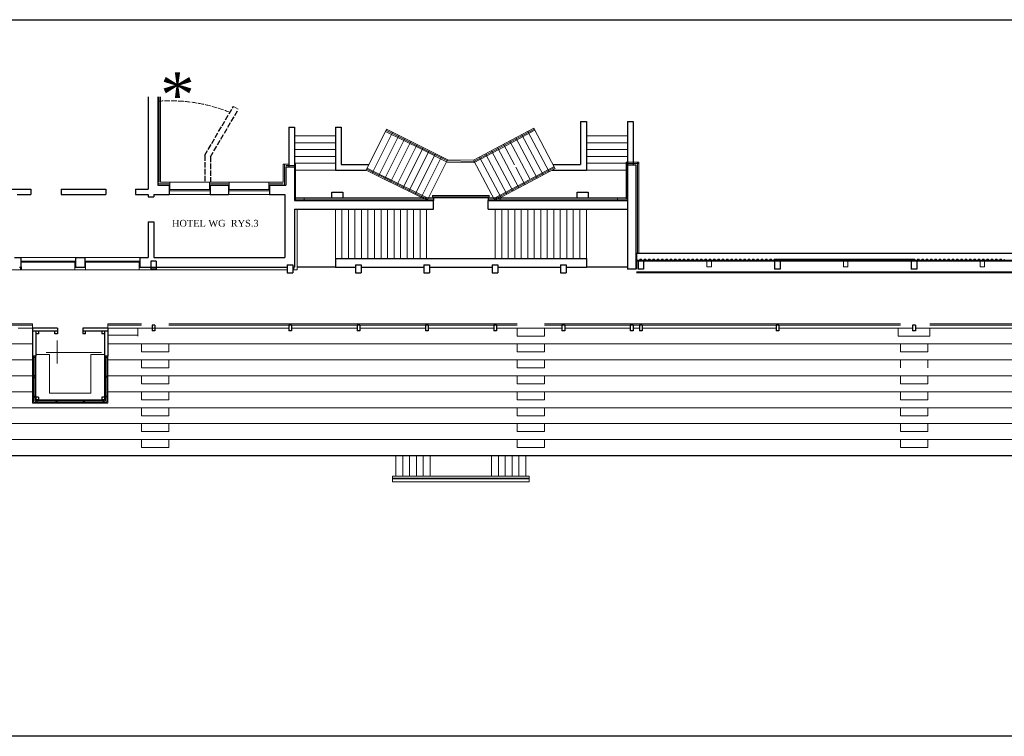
# Model space of a CAD drawing. Header units: millimetres. Extents: x -26513 to 76799, y 0 to 112149.
# Tile 76 of 98: x 55063 to 59388, y 98463 to 101610. Entities that reach past the tile are written whole.
import ezdxf

# ---------------------------------------------------------------- set-up
doc = ezdxf.new("R2010")
doc.units = ezdxf.units.MM
doc.header["$LTSCALE"] = 2
doc.linetypes.add('ACAD_ISO02W100', pattern=[15, 12, -3])
doc.layers.add('istn.śiany', color=2, linetype='Continuous')
for name, color, linetype, lineweight in [('ocieplenie', 5, 'BATTING', 5), ('rynna-41', 22, 'Continuous', 18), ('SCHODY', 54, 'Continuous', 15), ('stolarka', 6, 'Continuous', 9), ('wc', 4, 'Continuous', 9), ('widok', 3, 'Continuous', 13), ('ZMIANY', 90, 'Continuous', 25)]:
    doc.layers.add(name, color=color, linetype=linetype, lineweight=lineweight)
doc.linetypes.add('BATTING', pattern='A,0.0001,-0.1,[134,ltypeshp.shx,S=0.1,R=0,X=-0.1,Y=0],-0.2,[134,ltypeshp.shx,S=0.1,R=180,X=0.1,Y=0],-0.1', length=0.4001)
doc.linetypes.add('ZIGZAG', pattern='A,0.0001,-0.2,[131,ltypeshp.shx,S=0.2,R=0,X=-0.2,Y=0],-0.4,[131,ltypeshp.shx,S=0.2,R=180,X=0.2,Y=0],-0.2', length=0.8001)

msp = doc.modelspace()

# ---------------------------------------------------------------- linework, layer by layer
at = {"layer": 'Defpoints'}
msp.add_lwpolyline([(52291.5, 101610.4), (68034.3, 101610.4), (68034.3, 98462.9), (52291.5, 98462.9)], close=True, dxfattribs=at)
at = {"layer": 'istn.śiany'}
for p, q in [((55628, 101270.9), (55628, 100871.3)), ((55670, 101270.9), (55670, 100884.1)), ((57527, 101163.9), (57527, 100974.8)), ((57527, 101163.9), (57552, 101163.9)), ((57552, 101163.9), (57552, 100949.9)), ((57732, 101163.1), (57732, 100720.1)), ((57732, 101163.1), (57757, 101163.1)), ((57757, 101163.1), (57757, 100973.1)), ((56245, 101138.1), (56245, 100964.1)), ((56245, 101137.7), (56270, 101137.7)), ((56270, 101137.7), (56270, 100816.1)), ((56450, 101137.7), (56474.9, 101137.7)), ((56450, 101137.7), (56450, 100949.9)), ((56474.9, 101137.7), (56474.9, 100974.8)), ((56474.9, 100974.8), (56597.4, 100974.8)), ((57405.5, 100974.8), (57527, 100974.8)), ((57732, 100973.1), (57732, 100514.1)), ((57732, 100973.1), (57770, 100973.1)), ((57770, 100973.1), (57770, 100871.1)), ((56232, 100964.1), (56232, 100884.1)), ((56232, 100964.1), (56270, 100964.1)), ((56450, 100949.9), (56585, 100949.9)), ((57402, 100949.9), (57552, 100949.9)), ((55670, 100884.1), (55720, 100884.1)), ((55720, 100884.1), (55720, 100842.1)), ((55900, 100884.1), (55900, 100842.1)), ((55900, 100884.1), (55980, 100884.1)), ((55980, 100884.1), (55980, 100842.1)), ((56160, 100884.1), (56160, 100842.1)), ((56160, 100884.1), (56232, 100884.1)), ((56270, 100884.1), (56270, 100816.1)), ((55003, 100866), (55113, 100866)), ((55052.5, 100842.1), (55113, 100842.1)), ((55113, 100866), (55113, 100842.1)), ((55245, 100866), (55245, 100842.1)), ((55245, 100866), (55394, 100866)), ((55245, 100842.1), (55441, 100842.1)), ((55394, 100866), (55441, 100866)), ((55441, 100866), (55441, 100842.1)), ((55572, 100866), (55628, 100866)), ((55572, 100866), (55572, 100842.1)), ((55572, 100842.1), (55628, 100842.1)), ((55628, 100871.3), (55628, 100866)), ((55628, 100842.1), (55628, 100832.1)), ((55652, 100842.1), (55720, 100842.1)), ((55652, 100842.1), (55652, 100832.1)), ((55720, 100879.3), (55720, 100842.1)), ((55900, 100842.1), (55980, 100842.1)), ((56160, 100879.3), (56160, 100842.1)), ((56160, 100842.1), (56228, 100842.1)), ((56228, 100842.1), (56228, 100565.3)), ((56434, 100853.1), (56483, 100853.1)), ((56434, 100828.1), (56434, 100853.1)), ((56483, 100853.1), (56483, 100828.1)), ((57511, 100853.1), (57560, 100853.1)), ((57511, 100828.1), (57511, 100853.1)), ((57560, 100853.1), (57560, 100828.1)), ((57770, 100871.1), (57770, 100514.1)), ((55628, 100832.1), (55652, 100832.1)), ((56270, 100816.1), (56570, 100816.1)), ((56570, 100816.1), (56869.8, 100816.1)), ((56869.8, 100816.1), (56881, 100816.1)), ((56881, 100828.1), (56881, 100816.1)), ((56881, 100778.1), (56881, 100816.1)), ((57121, 100828.1), (57121, 100816.1)), ((57121, 100816.1), (57132, 100816.1)), ((57121, 100778.1), (57121, 100816.1)), ((57132, 100816.1), (57170, 100816.1)), ((57170, 100816.1), (57732, 100816.1)), ((56270, 100778.1), (56570, 100778.1)), ((56270, 100778.1), (56270, 100523.3)), ((56270, 100778.1), (56270, 100719.1)), ((56570, 100778.1), (56881, 100778.1)), ((57121, 100778.1), (57132, 100778.1)), ((57132, 100778.1), (57170, 100778.1)), ((57170, 100778.1), (57732, 100778.1)), ((55628, 100722.1), (55628, 100565.3)), ((55628, 100722.1), (55652, 100722.1)), ((55652, 100722.1), (55652, 100565.3)), ((56270, 100629.2), (56270, 100528.9)), ((62010, 100584.1), (57772, 100584.1)), ((57772, 100584.1), (57772, 100514.1)), ((55040, 100565.3), (55069, 100565.3)), ((55069, 100565.3), (55069, 100523.3)), ((55309, 100565.3), (55309, 100523.3)), ((55309, 100565.3), (55349, 100565.3)), ((55349, 100565.3), (55349, 100523.3)), ((55591, 100565.3), (55628, 100565.3)), ((55591, 100565.3), (55591, 100523.3)), ((55663, 100549.1), (55639, 100549.1)), ((55639, 100549.1), (55639, 100514.1)), ((55652, 100565.3), (56228, 100565.3)), ((55663, 100549.1), (55663, 100514.1)), ((56450, 100562.1), (57552, 100562.1)), ((56450, 100562.1), (56450, 100524.1)), ((57552, 100562.1), (57552, 100524.1)), ((58681, 100549.1), (57772, 100549.1)), ((57779, 100549.1), (57779, 100514.1)), ((57803, 100549.1), (57779, 100549.1)), ((57803, 100549.1), (57803, 100514.1)), ((58101, 100549.1), (58081, 100549.1)), ((58403, 100549.1), (58379, 100549.1)), ((58379, 100549.1), (58379, 100514.1)), ((58403, 100549.1), (58403, 100514.1)), ((58701, 100549.1), (58681, 100549.1)), ((62003, 100549.1), (58701, 100549.1)), ((58979, 100549.1), (58979, 100514.1)), ((59003, 100549.1), (58979, 100549.1)), ((59003, 100549.1), (59003, 100514.1)), ((59301, 100549.1), (59281, 100549.1)), ((55063, 100523.3), (55069, 100523.3)), ((55309, 100523.3), (55349, 100523.3)), ((55591, 100523.3), (55628, 100523.3)), ((55628, 100523.3), (56238.5, 100523.3)), ((55663, 100514.1), (55639, 100514.1)), ((56238.5, 100534.1), (56238.5, 100499.1)), ((56238.5, 100534.1), (56263.5, 100534.1)), ((56238.5, 100499.1), (56263.5, 100499.1)), ((56263.5, 100534.1), (56263.5, 100499.1)), ((56263.5, 100523.3), (56270, 100523.3)), ((56450, 100524.1), (56538.5, 100524.1)), ((56538.5, 100534.1), (56563.5, 100534.1)), ((56538.5, 100534.1), (56538.5, 100499.1)), ((56538.5, 100499.1), (56563.5, 100499.1)), ((56563.5, 100534.1), (56563.5, 100499.1)), ((56563.5, 100524.1), (56838.5, 100524.1)), ((56838.5, 100534.1), (56863.5, 100534.1)), ((56838.5, 100534.1), (56838.5, 100499.1)), ((56838.5, 100499.1), (56863.5, 100499.1)), ((56863.5, 100534.1), (56863.5, 100499.1)), ((56863.5, 100524.1), (57138.5, 100524.1)), ((57138.5, 100534.1), (57138.5, 100499.1)), ((57138.5, 100534.1), (57163.5, 100534.1)), ((57138.5, 100499.1), (57163.5, 100499.1)), ((57163.5, 100534.1), (57163.5, 100499.1)), ((57163.5, 100524.1), (57438.5, 100524.1)), ((57438.5, 100534.1), (57463.5, 100534.1)), ((57438.5, 100534.1), (57438.5, 100499.1)), ((57438.5, 100499.1), (57463.5, 100499.1)), ((57463.5, 100534.1), (57463.5, 100499.1)), ((57463.5, 100524.1), (57552, 100524.1)), ((57770, 100514.1), (57732, 100514.1)), ((57803, 100514.1), (57779, 100514.1)), ((58403, 100514.1), (58379, 100514.1)), ((59003, 100514.1), (58979, 100514.1)), ((55120, 100256.1), (55120, 100132.1)), ((55230, 100256.1), (55120, 100256.1)), ((55230, 100242.1), (55120, 100242.1)), ((55134, 100242.1), (55134, 100132.1)), ((55146, 100242.1), (55146, 100230.1)), ((55218, 100230.1), (55218, 100242.1)), ((55230, 100256.1), (55230, 100242.1)), ((55230, 100242.1), (55230, 100230.1)), ((55450, 100256.1), (55340, 100256.1)), ((55340, 100256.1), (55340, 100242.1)), ((55450, 100242.1), (55340, 100242.1)), ((55340, 100242.1), (55340, 100230.1)), ((55352, 100230.1), (55352, 100242.1)), ((55424, 100242.1), (55424, 100230.1)), ((55436, 100242.1), (55436, 100230.1)), ((55450, 100256.1), (55450, 100132.1)), ((55645, 100268.1), (55645, 100244.1)), ((55657, 100268.1), (55645, 100268.1)), ((55657, 100244.1), (55645, 100244.1)), ((55657, 100268.1), (55657, 100244.1)), ((56257, 100268.1), (56245, 100268.1)), ((56245, 100268.1), (56245, 100244.1)), ((56257, 100244.1), (56245, 100244.1)), ((56257, 100268.1), (56257, 100244.1)), ((56557, 100268.1), (56545, 100268.1)), ((56545, 100268.1), (56545, 100244.1)), ((56557, 100244.1), (56545, 100244.1)), ((56557, 100268.1), (56557, 100244.1)), ((56857, 100268.1), (56845, 100268.1)), ((56845, 100268.1), (56845, 100244.1)), ((56857, 100244.1), (56845, 100244.1)), ((56857, 100268.1), (56857, 100244.1)), ((57157, 100268.1), (57145, 100268.1)), ((57145, 100268.1), (57145, 100244.1)), ((57157, 100244.1), (57145, 100244.1)), ((57157, 100268.1), (57157, 100244.1)), ((57457, 100268.1), (57445, 100268.1)), ((57445, 100268.1), (57445, 100244.1)), ((57457, 100244.1), (57445, 100244.1)), ((57457, 100268.1), (57457, 100244.1)), ((57757, 100268.1), (57745, 100268.1)), ((57745, 100268.1), (57745, 100244.1)), ((57757, 100244.1), (57745, 100244.1)), ((57757, 100268.1), (57757, 100244.1)), ((57785, 100268.1), (57785, 100244.1)), ((57797, 100268.1), (57785, 100268.1)), ((57797, 100244.1), (57785, 100244.1)), ((57797, 100268.1), (57797, 100244.1)), ((58397, 100268.1), (58385, 100268.1)), ((58385, 100268.1), (58385, 100244.1)), ((58397, 100244.1), (58385, 100244.1)), ((58397, 100268.1), (58397, 100244.1)), ((58985, 100268.1), (58985, 100244.1)), ((58997, 100268.1), (58985, 100268.1)), ((58997, 100244.1), (58985, 100244.1)), ((58997, 100268.1), (58997, 100244.1)), ((55146, 100230.1), (55134, 100230.1)), ((55230, 100230.1), (55218, 100230.1)), ((55352, 100230.1), (55340, 100230.1)), ((55436, 100230.1), (55424, 100230.1)), ((55436, 100230.1), (55436, 100132.1)), ((55134, 100132.1), (55120, 100132.1)), ((55450, 100132.1), (55436, 100132.1)), ((55146, 99952.1), (55134, 99952.1)), ((55134, 99952.1), (55134, 99940.1)), ((55146, 99940.1), (55134, 99940.1)), ((55146, 99952.1), (55146, 99940.1)), ((55424, 99952.1), (55424, 99940.1)), ((55436, 99952.1), (55424, 99952.1)), ((55436, 99940.1), (55424, 99940.1)), ((55436, 99952.1), (55436, 99940.1))]:
    msp.add_line(p, q, dxfattribs=at)
at = {"layer": 'istn.śiany', "linetype": 'ACAD_ISO02W100'}
for p, q in [((55876.5, 101015.1), (56002, 101229.1)), ((55901.5, 101008.3), (56023.6, 101216.4)), ((55876.5, 101015.1), (55876.5, 100896.1)), ((55901.5, 101008.3), (55901.5, 100896.1))]:
    msp.add_line(p, q, dxfattribs=at)
at = {"layer": 'istn.śiany', "linetype": 'ZIGZAG', "lineweight": 30, "ltscale": 5}
for p, q in [((56450, 100524.1), (56282, 100524.1)), ((57732, 100524.1), (57552, 100524.1))]:
    msp.add_line(p, q, dxfattribs=at)
at = {"layer": 'ocieplenie'}
for p, q in [((55676, 101270.9), (55676, 100896.1)), ((56226, 100976.1), (56226, 100884.1)), ((56232, 100970.1), (56270, 100970.1)), ((56272.5, 100976.1), (56272.5, 100816.1)), ((57727, 100979.1), (57782, 100979.1)), ((57729.5, 100979.1), (57729.5, 100822.1)), ((57776, 100985.1), (57776, 100584.1)), ((55670, 100890.1), (55723, 100890.1)), ((55897, 100890.1), (55983, 100890.1)), ((56157, 100890.1), (56220, 100890.1)), ((56275, 100822.1), (56313, 100822.1)), ((56313, 100822.1), (56573, 100822.1)), ((56573, 100822.1), (56881, 100822.1)), ((57121, 100822.1), (57173, 100822.1)), ((57173, 100822.1), (57473, 100822.1)), ((57473, 100822.1), (57732, 100822.1)), ((55067.1, 100524.7), (55067.1, 100511.3)), ((56267.6, 100523.3), (56267.6, 100511.3))]:
    msp.add_line(p, q, dxfattribs=at)
at = {"layer": 'ocieplenie', "linetype": 'Continuous'}
for p, q in [((55682, 101270.9), (55682, 100896.1)), ((56220, 100976.1), (56220, 100896.1)), ((56220, 100976.1), (56245, 100976.1)), ((56270, 100976.1), (56275, 100976.1)), ((56275, 100976.1), (56275, 100816.1)), ((57727, 100985.1), (57782, 100985.1)), ((57727, 100985.1), (57727, 100822.1)), ((57782, 100985.1), (57782, 100584.1)), ((55682, 100896.1), (55723, 100896.1)), ((55723, 100896.1), (55723, 100864.1)), ((55897, 100896.1), (55983, 100896.1)), ((55897, 100896.1), (55897, 100864.1)), ((55983, 100896.1), (55983, 100864.1)), ((56157, 100896.1), (56220, 100896.1)), ((56157, 100896.1), (56157, 100864.1)), ((56275, 100828.1), (57044, 100828.1)), ((56313, 100828.1), (56313, 100816.1)), ((57044, 100828.1), (57727, 100828.1)), ((57173, 100828.1), (57173, 100816.1)), ((57173, 100828.1), (57173, 100816.1)), ((57689, 100828.1), (57689, 100816.1)), ((56282, 100778.1), (56282, 100511.3)), ((55306, 100545), (55306, 100511.3)), ((55352, 100545), (55352, 100511.3)), ((55588, 100545), (55588, 100511.3)), ((55008, 100511.3), (55072, 100511.3)), ((55072, 100525), (55072, 100511.3)), ((55306, 100511.3), (55352, 100511.3)), ((55588, 100511.3), (55675, 100511.3)), ((55675, 100511.3), (56238.5, 100511.3)), ((56263.5, 100511.3), (56282, 100511.3)), ((55120, 100131.1), (55120, 99926.1)), ((55134, 100131.6), (55134, 99952.1)), ((55436, 100131.7), (55436, 99952.5)), ((55450, 100131.9), (55450, 99926.1)), ((55423.7, 99940.1), (55146, 99940.1)), ((55450, 99926.1), (55120, 99926.1)), ((57770, 99696.1), (53803, 99696.1)), ((66262, 99696.1), (57770, 99696.1))]:
    msp.add_line(p, q, dxfattribs=at)
at = {"layer": 'rynna-41'}
for p, q in [((58081, 100549.1), (58081, 100525.1)), ((58101, 100549.1), (58101, 100525.1)), ((58681, 100549.1), (58681, 100525.1)), ((58701, 100549.1), (58681, 100549.1)), ((58701, 100549.1), (58701, 100525.1)), ((59281, 100549.1), (59281, 100525.1)), ((59301, 100549.1), (59301, 100525.1)), ((58101, 100525.1), (58081, 100525.1)), ((58701, 100525.1), (58681, 100525.1)), ((59301, 100525.1), (59281, 100525.1))]:
    msp.add_line(p, q, dxfattribs=at)
at = {"layer": 'SCHODY', "linetype": 'ACAD_ISO02W100'}
msp.add_line((56002, 101229.1), (56023.6, 101216.4), dxfattribs=at)
at = {"layer": 'SCHODY'}
for p, q in [((56270, 101099.9), (56450, 101099.9)), ((56585, 100949.9), (56674.1, 101128.9)), ((56611.9, 100936.5), (56701, 101115.6)), ((56638.8, 100923.1), (56727.8, 101102.2)), ((56830.8, 101039.8), (56669.7, 101120)), ((56833.1, 101044.3), (56671.9, 101124.5)), ((56835.3, 101048.8), (56674.1, 101128.9)), ((57056.3, 100992.8), (57321.2, 101133.4)), ((57161.8, 101043.1), (57323.6, 101129)), ((57165.6, 101039.5), (57325.9, 101124.6)), ((57362, 100928.6), (57268.3, 101105.3)), ((57388.5, 100942.7), (57294.8, 101119.3)), ((57415.7, 100955.5), (57321.2, 101133.4)), ((57552, 101099.9), (57732, 101099.9)), ((56270, 101069.9), (56450, 101069.9)), ((56665.6, 100909.8), (56754.7, 101088.9)), ((56692.5, 100896.4), (56781.6, 101075.5)), ((56719.3, 100883.1), (56808.4, 101062.1)), ((57236.8, 100972.5), (57188.8, 101063.1)), ((57304.7, 100908.7), (57215.3, 101077.2)), ((57335.5, 100914.6), (57241.8, 101091.2)), ((57552, 101069.9), (57732, 101069.9)), ((56270, 101039.9), (56450, 101039.9)), ((56746.2, 100869.7), (56835.3, 101048.8)), ((56773.1, 100856.3), (56862.1, 101035.4)), ((56799.9, 100843), (56889, 101022)), ((56940.6, 100985.2), (56830.8, 101039.8)), ((56941.8, 100990.2), (56833.1, 101044.3)), ((56943, 100995.2), (56835.3, 101048.8)), ((57057.5, 100987.7), (57164.6, 101044.6)), ((57058.7, 100982.7), (57167, 101040.2)), ((57203, 100844.2), (57109.3, 101020.9)), ((57229.5, 100858.3), (57135.8, 101035)), ((57256, 100872.4), (57162.3, 101049)), ((57552, 101039.9), (57732, 101039.9)), ((56270, 101009.9), (56450, 101009.9)), ((56270, 100979.9), (56450, 100979.9)), ((56826.8, 100829.6), (56915.9, 101008.7)), ((56853.6, 100816.3), (56942.7, 100995.3)), ((57058.7, 100982.7), (56940.6, 100985.2)), ((57057.5, 100987.7), (56941.8, 100990.2)), ((57056.3, 100992.8), (56943, 100995.2)), ((57150, 100816.1), (57056.3, 100992.8)), ((57176.5, 100830.2), (57082.8, 101006.8)), ((57552, 101009.9), (57732, 101009.9)), ((57552, 100979.9), (57732, 100979.9)), ((56270, 100949.9), (56450, 100949.9)), ((56690.5, 100897.4), (56585, 100949.9)), ((56691.5, 100902.5), (56587.3, 100954.3)), ((56695.4, 100906.1), (56589.5, 100958.8)), ((57282.5, 100886.4), (57241.8, 100963.1)), ((57304.1, 100909.2), (57410.3, 100965.6)), ((57308, 100905.6), (57412.7, 100961.2)), ((57308.6, 100900.2), (57415, 100956.8)), ((57552, 100949.9), (57732, 100949.9)), ((56853.9, 100816.1), (56665.6, 100909.8)), ((56856.2, 100820.6), (56667.9, 100914.3)), ((56858.4, 100825.1), (56670.1, 100918.7)), ((57145.4, 100824.9), (57300.9, 100907.5)), ((57147.7, 100820.5), (57304.8, 100903.9)), ((57150, 100816.1), (57307.9, 100899.9)), ((56450, 100778.1), (56450, 100562.1)), ((56478.6, 100778.1), (56478.6, 100562.1)), ((56507.2, 100778.1), (56507.2, 100562.1)), ((56535.8, 100778.1), (56535.8, 100562.1)), ((56564.4, 100778.1), (56564.4, 100562.1)), ((56593, 100778.1), (56593, 100562.1)), ((56621.6, 100778.1), (56621.6, 100562.1)), ((56650.2, 100778.1), (56650.2, 100562.1)), ((56678.8, 100778.1), (56678.8, 100562.1)), ((56707.4, 100778.1), (56707.4, 100562.1)), ((56736, 100778.1), (56736, 100562.1)), ((56764.6, 100778.1), (56764.6, 100562.1)), ((56793.2, 100778.1), (56793.2, 100562.1)), ((56821.8, 100778.1), (56821.8, 100562.1)), ((56850.4, 100778.1), (56850.4, 100562.1)), ((57151.6, 100778.1), (57151.6, 100562.1)), ((57180.2, 100778.1), (57180.2, 100562.1)), ((57208.8, 100778.1), (57208.8, 100562.1)), ((57237.4, 100778.1), (57237.4, 100562.1)), ((57266, 100778.1), (57266, 100562.1)), ((57294.6, 100778.1), (57294.6, 100562.1)), ((57323.2, 100778.1), (57323.2, 100562.1)), ((57351.8, 100778.1), (57351.8, 100562.1)), ((57380.4, 100778.1), (57380.4, 100562.1)), ((57409, 100778.1), (57409, 100562.1)), ((57437.6, 100778.1), (57437.6, 100562.1)), ((57466.2, 100778.1), (57466.2, 100562.1)), ((57494.8, 100778.1), (57494.8, 100562.1)), ((57523.4, 100778.1), (57523.4, 100562.1)), ((57552, 100778.1), (57552, 100562.1)), ((55120, 100257.4), (55120, 100222.4)), ((55120, 100256.1), (55120, 100221.1)), ((55582, 100256.1), (55582, 100221.1)), ((57248.6, 100256.1), (57248.6, 100221.1)), ((57248.6, 100256.1), (57248.6, 100221.1)), ((57368.6, 100256.1), (57368.6, 100221.1)), ((57368.6, 100256.1), (57368.6, 100221.1)), ((58922, 100256.1), (58922, 100221.1)), ((59060, 100256.1), (59060, 100221.1)), ((57368.6, 100221.1), (57248.6, 100221.1)), ((57368.6, 100221.1), (57248.6, 100221.1)), ((59060, 100221.1), (58922, 100221.1)), ((55597.8, 100186.1), (55597.8, 100151.1)), ((55717.8, 100151.1), (55597.8, 100151.1)), ((55717.8, 100186.1), (55717.8, 100151.1)), ((57248.6, 100186.1), (57248.6, 100151.1)), ((57368.6, 100151.1), (57248.6, 100151.1)), ((57368.6, 100186.1), (57368.6, 100151.1)), ((58931, 100186.1), (58931, 100151.1)), ((59051, 100151.1), (58931, 100151.1)), ((59051, 100186.1), (59051, 100151.1)), ((55597.8, 100116.1), (55597.8, 100081.1)), ((55717.8, 100116.1), (55717.8, 100081.1)), ((57248.6, 100116.1), (57248.6, 100081.1)), ((57368.6, 100116.1), (57368.6, 100081.1)), ((58931, 100116.1), (58931, 100081.1)), ((59051, 100116.1), (59051, 100081.1)), ((55717.8, 100081.1), (55597.8, 100081.1)), ((57368.6, 100081.1), (57248.6, 100081.1)), ((55597.8, 100046.1), (55597.8, 100011.1)), ((55717.8, 100046.1), (55717.8, 100011.1)), ((57248.6, 100046.1), (57248.6, 100011.1)), ((57368.6, 100046.1), (57368.6, 100011.1)), ((58931, 100046.1), (58931, 100011.1)), ((59051, 100046.1), (59051, 100011.1)), ((55120, 99976.1), (55120, 99944.1)), ((55717.8, 100011.1), (55597.8, 100011.1)), ((55597.8, 99976.1), (55597.8, 99941.1)), ((55717.8, 99976.1), (55717.8, 99941.1)), ((57368.6, 100011.1), (57248.6, 100011.1)), ((57248.6, 99976.1), (57248.6, 99941.1)), ((57368.6, 99976.1), (57368.6, 99941.1)), ((59051, 100011.1), (58931, 100011.1)), ((58931, 99976.1), (58931, 99941.1)), ((59051, 99976.1), (59051, 99941.1)), ((55717.8, 99941.1), (55597.8, 99941.1)), ((57368.6, 99941.1), (57248.6, 99941.1)), ((59051, 99941.1), (58931, 99941.1)), ((55597.8, 99906.1), (55597.8, 99871.1)), ((55717.8, 99906.1), (55717.8, 99871.1)), ((57248.6, 99906.1), (57248.6, 99871.1)), ((57368.6, 99906.1), (57368.6, 99871.1)), ((58931, 99906.1), (58931, 99871.1)), ((59051, 99906.1), (59051, 99871.1)), ((55717.8, 99871.1), (55597.8, 99871.1)), ((57368.6, 99871.1), (57248.6, 99871.1)), ((59051, 99871.1), (58931, 99871.1)), ((55597.8, 99836.1), (55597.8, 99801.1)), ((55717.8, 99801.1), (55597.8, 99801.1)), ((55717.8, 99836.1), (55717.8, 99801.1)), ((57248.6, 99836.1), (57248.6, 99801.1)), ((57368.6, 99801.1), (57248.6, 99801.1)), ((57368.6, 99836.1), (57368.6, 99801.1)), ((58931, 99836.1), (58931, 99801.1)), ((59051, 99801.1), (58931, 99801.1)), ((59051, 99836.1), (59051, 99801.1)), ((55597.8, 99766.1), (55597.8, 99731.1)), ((55717.8, 99766.1), (55717.8, 99731.1)), ((57248.6, 99766.1), (57248.6, 99731.1)), ((57368.6, 99766.1), (57368.6, 99731.1)), ((58931, 99766.1), (58931, 99731.1)), ((59051, 99766.1), (59051, 99731.1)), ((55717.8, 99731.1), (55597.8, 99731.1)), ((57368.6, 99731.1), (57248.6, 99731.1)), ((59051, 99731.1), (58931, 99731.1)), ((56716, 99694.1), (56716, 99606.1)), ((56746, 99694.1), (56746, 99606.1)), ((56776, 99694.1), (56776, 99606.1)), ((56806, 99694.1), (56806, 99606.1)), ((56836, 99694.1), (56836, 99606.1)), ((56866, 99694.1), (56866, 99606.1)), ((57136, 99694.1), (57136, 99606.1)), ((57166, 99694.1), (57166, 99606.1)), ((57196, 99694.1), (57196, 99606.1)), ((57226, 99694.1), (57226, 99606.1)), ((57256, 99694.1), (57256, 99606.1)), ((57286, 99696.1), (57286, 99606.1))]:
    msp.add_line(p, q, dxfattribs=at)
at = {"layer": 'SCHODY', "linetype": 'ACAD_ISO02W100'}
msp.add_arc((55723.7, 100544.2), 710, 68.2703, 94.3721, dxfattribs=at)
at = {"layer": 'stolarka', "linetype": 'Continuous'}
for p, q in [((55897, 100896.1), (55723, 100896.1)), ((55983, 100896.1), (56157, 100896.1)), ((55900, 100864.1), (55720, 100864.1)), ((55900, 100858.1), (55720, 100858.1)), ((55720, 100842.1), (55900, 100842.1)), ((56160, 100864.1), (55980, 100864.1)), ((56160, 100858.1), (55980, 100858.1)), ((55980, 100842.1), (56160, 100842.1)), ((55069, 100565.3), (55309, 100565.3)), ((55069, 100550), (55309, 100550)), ((55069, 100545), (55309, 100545)), ((55349, 100565.3), (55591, 100565.3)), ((55349, 100550), (55591, 100550)), ((55349, 100545), (55591, 100545)), ((55072, 100511.3), (55306, 100511.3)), ((55352, 100511.3), (55588, 100511.3)), ((55120, 100274.1), (53965.1, 100274.1)), ((55120, 100269.1), (53965.1, 100269.1)), ((55597.8, 100274.1), (55450, 100274.1)), ((55597.8, 100269.1), (55450, 100269.1)), ((57248.6, 100274.1), (55717.8, 100274.1)), ((57248.6, 100269.1), (55717.8, 100269.1))]:
    msp.add_line(p, q, dxfattribs=at)
at = {"layer": 'stolarka'}
for p, q in [((56876.4, 100837.6), (56876.4, 100832.2)), ((56876.4, 100837.5), (57125, 100837.5)), ((56876.4, 100832.5), (57125, 100832.5)), ((56876.4, 100832.2), (56880.4, 100832.2)), ((57125, 100832.2), (57121.5, 100832.2)), ((57125, 100837.6), (57125, 100832.2)), ((57772, 100503.4), (66225, 100503.4)), ((57772, 100498.4), (66225, 100498.4)), ((58931, 100274.1), (57368.6, 100274.1)), ((58931, 100269.1), (57368.6, 100269.1)), ((60731, 100274.1), (59060, 100274.1)), ((60731, 100269.1), (59060, 100269.1)), ((55124.5, 100132.1), (55124.5, 99930.7)), ((55129.5, 100127.1), (55124.5, 100127.1)), ((55129.5, 100132.1), (55129.5, 99935.7)), ((55440.5, 100132.1), (55440.5, 99935.7)), ((55445.5, 100127.1), (55440.5, 100127.1)), ((55445.5, 100132.1), (55445.5, 99930.7)), ((55129.5, 100047.1), (55124.5, 100047.1)), ((55129.5, 100042.1), (55124.5, 100042.1)), ((55129.5, 100037.1), (55124.5, 100037.1)), ((55445.5, 100044.7), (55440.5, 100044.7)), ((55445.5, 100042.2), (55440.5, 100042.2)), ((55445.5, 100039.7), (55440.5, 100039.7)), ((55129.5, 99957.2), (55124.5, 99957.2)), ((55129.5, 99952.2), (55124.5, 99952.2)), ((55445.5, 99930.7), (55124.5, 99930.7)), ((55440.5, 99935.7), (55129.5, 99935.7)), ((55135, 99935.7), (55135, 99930.7)), ((55140, 99935.7), (55140, 99930.7)), ((55222.5, 99935.7), (55222.5, 99930.7)), ((55222.5, 99935.7), (55222.5, 99930.7)), ((55225, 99935.7), (55225, 99930.7)), ((55227.5, 99935.7), (55227.5, 99930.7)), ((55342.5, 99935.7), (55342.5, 99930.7)), ((55345, 99935.7), (55345, 99930.7)), ((55347.5, 99935.7), (55347.5, 99930.7)), ((55430, 99935.7), (55430, 99930.7)), ((55435, 99935.7), (55435, 99930.7)), ((55445.5, 99957.2), (55440.5, 99957.2)), ((55445.5, 99954.1), (55440.5, 99954.1)), ((57770, 99696.1), (53820, 99696.1)), ((57770, 99694.1), (53820, 99694.1)), ((61991, 99696.1), (57770, 99696.1)), ((57770, 99694.1), (66241, 99694.1)), ((56701, 99596.6), (57301, 99596.6)), ((56701, 99593.6), (57301, 99593.6))]:
    msp.add_line(p, q, dxfattribs=at)
at = {"layer": 'wc', "linetype": 'Continuous'}
for p, q in [((55194, 100140.1), (55134, 100140.1)), ((55194, 100140.1), (55194, 99970.1)), ((55376, 100140.1), (55376, 99970.1)), ((55436, 100140.1), (55376, 100140.1)), ((55376, 99970.1), (55194, 99970.1))]:
    msp.add_line(p, q, dxfattribs=at)
at = {"layer": 'widok'}
for p, q in [((62010, 100554.1), (57772, 100554.1)), ((57788.5, 100559.1), (57786, 100554.1)), ((57793.5, 100559.1), (57788.5, 100559.1)), ((57796, 100554.1), (57793.5, 100559.1)), ((57807.5, 100559.1), (57805, 100554.1)), ((57812.5, 100559.1), (57807.5, 100559.1)), ((57815, 100554.1), (57812.5, 100559.1)), ((57826.5, 100559.1), (57824, 100554.1)), ((57831.5, 100559.1), (57826.5, 100559.1)), ((57834, 100554.1), (57831.5, 100559.1)), ((57845.5, 100559.1), (57843, 100554.1)), ((57850.5, 100559.1), (57845.5, 100559.1)), ((57853, 100554.1), (57850.5, 100559.1)), ((57864.5, 100559.1), (57862, 100554.1)), ((57869.5, 100559.1), (57864.5, 100559.1)), ((57872, 100554.1), (57869.5, 100559.1)), ((57883.5, 100559.1), (57881, 100554.1)), ((57888.5, 100559.1), (57883.5, 100559.1)), ((57891, 100554.1), (57888.5, 100559.1)), ((57902.5, 100559.1), (57900, 100554.1)), ((57907.5, 100559.1), (57902.5, 100559.1)), ((57910, 100554.1), (57907.5, 100559.1)), ((57921.5, 100559.1), (57919, 100554.1)), ((57926.5, 100559.1), (57921.5, 100559.1)), ((57929, 100554.1), (57926.5, 100559.1)), ((57940.5, 100559.1), (57938, 100554.1)), ((57945.5, 100559.1), (57940.5, 100559.1)), ((57948, 100554.1), (57945.5, 100559.1)), ((57959.5, 100559.1), (57957, 100554.1)), ((57964.5, 100559.1), (57959.5, 100559.1)), ((57967, 100554.1), (57964.5, 100559.1)), ((57978.5, 100559.1), (57976, 100554.1)), ((57983.5, 100559.1), (57978.5, 100559.1)), ((57986, 100554.1), (57983.5, 100559.1)), ((57997.5, 100559.1), (57995, 100554.1)), ((58002.5, 100559.1), (57997.5, 100559.1)), ((58005, 100554.1), (58002.5, 100559.1)), ((58016.5, 100559.1), (58014, 100554.1)), ((58021.5, 100559.1), (58016.5, 100559.1)), ((58024, 100554.1), (58021.5, 100559.1)), ((58035.5, 100559.1), (58033, 100554.1)), ((58040.5, 100559.1), (58035.5, 100559.1)), ((58043, 100554.1), (58040.5, 100559.1)), ((58054.5, 100559.1), (58052, 100554.1)), ((58059.5, 100559.1), (58054.5, 100559.1)), ((58062, 100554.1), (58059.5, 100559.1)), ((58073.5, 100559.1), (58071, 100554.1)), ((58078.5, 100559.1), (58073.5, 100559.1)), ((58081, 100554.1), (58078.5, 100559.1)), ((58092.5, 100559.1), (58090, 100554.1)), ((58097.5, 100559.1), (58092.5, 100559.1)), ((58100, 100554.1), (58097.5, 100559.1)), ((58111.5, 100559.1), (58109, 100554.1)), ((58116.5, 100559.1), (58111.5, 100559.1)), ((58119, 100554.1), (58116.5, 100559.1)), ((58130.5, 100559.1), (58128, 100554.1)), ((58135.5, 100559.1), (58130.5, 100559.1)), ((58138, 100554.1), (58135.5, 100559.1)), ((58149.5, 100559.1), (58147, 100554.1)), ((58154.5, 100559.1), (58149.5, 100559.1)), ((58157, 100554.1), (58154.5, 100559.1)), ((58168.5, 100559.1), (58166, 100554.1)), ((58173.5, 100559.1), (58168.5, 100559.1)), ((58176, 100554.1), (58173.5, 100559.1)), ((58187.5, 100559.1), (58185, 100554.1)), ((58192.5, 100559.1), (58187.5, 100559.1)), ((58195, 100554.1), (58192.5, 100559.1)), ((58206.5, 100559.1), (58204, 100554.1)), ((58211.5, 100559.1), (58206.5, 100559.1)), ((58214, 100554.1), (58211.5, 100559.1)), ((58225.5, 100559.1), (58223, 100554.1)), ((58230.5, 100559.1), (58225.5, 100559.1)), ((58233, 100554.1), (58230.5, 100559.1)), ((58244.5, 100559.1), (58242, 100554.1)), ((58249.5, 100559.1), (58244.5, 100559.1)), ((58252, 100554.1), (58249.5, 100559.1)), ((58263.5, 100559.1), (58261, 100554.1)), ((58268.5, 100559.1), (58263.5, 100559.1)), ((58271, 100554.1), (58268.5, 100559.1)), ((58282.5, 100559.1), (58280, 100554.1)), ((58287.5, 100559.1), (58282.5, 100559.1)), ((58290, 100554.1), (58287.5, 100559.1)), ((58301.5, 100559.1), (58299, 100554.1)), ((58306.5, 100559.1), (58301.5, 100559.1)), ((58309, 100554.1), (58306.5, 100559.1)), ((58320.5, 100559.1), (58318, 100554.1)), ((58325.5, 100559.1), (58320.5, 100559.1)), ((58328, 100554.1), (58325.5, 100559.1)), ((58339.5, 100559.1), (58337, 100554.1)), ((58344.5, 100559.1), (58339.5, 100559.1)), ((58347, 100554.1), (58344.5, 100559.1)), ((58358.5, 100559.1), (58356, 100554.1)), ((58363.5, 100559.1), (58358.5, 100559.1)), ((58366, 100554.1), (58363.5, 100559.1)), ((58377.5, 100559.1), (58375, 100554.1)), ((58993.5, 100559.1), (58377.5, 100559.1)), ((58385, 100554.1), (58382.5, 100559.1)), ((58988.5, 100559.1), (58986, 100554.1)), ((58996, 100554.1), (58993.5, 100559.1)), ((59007.5, 100559.1), (59005, 100554.1)), ((59012.5, 100559.1), (59007.5, 100559.1)), ((59015, 100554.1), (59012.5, 100559.1)), ((59026.5, 100559.1), (59024, 100554.1)), ((59031.5, 100559.1), (59026.5, 100559.1)), ((59034, 100554.1), (59031.5, 100559.1)), ((59045.5, 100559.1), (59043, 100554.1)), ((59050.5, 100559.1), (59045.5, 100559.1)), ((59050.5, 100559.1), (59045.5, 100559.1)), ((59053, 100554.1), (59050.5, 100559.1)), ((59064.5, 100559.1), (59062, 100554.1)), ((59069.5, 100559.1), (59064.5, 100559.1)), ((59069.5, 100559.1), (59064.5, 100559.1)), ((59072, 100554.1), (59069.5, 100559.1)), ((59083.5, 100559.1), (59081, 100554.1)), ((59088.5, 100559.1), (59083.5, 100559.1)), ((59088.5, 100559.1), (59083.5, 100559.1)), ((59091, 100554.1), (59088.5, 100559.1)), ((59102.5, 100559.1), (59100, 100554.1)), ((59107.5, 100559.1), (59102.5, 100559.1)), ((59107.5, 100559.1), (59102.5, 100559.1)), ((59110, 100554.1), (59107.5, 100559.1)), ((59121.5, 100559.1), (59119, 100554.1)), ((59126.5, 100559.1), (59121.5, 100559.1)), ((59126.5, 100559.1), (59121.5, 100559.1)), ((59129, 100554.1), (59126.5, 100559.1)), ((59140.5, 100559.1), (59138, 100554.1)), ((59145.5, 100559.1), (59140.5, 100559.1)), ((59145.5, 100559.1), (59140.5, 100559.1)), ((59148, 100554.1), (59145.5, 100559.1)), ((59159.5, 100559.1), (59157, 100554.1)), ((59164.5, 100559.1), (59159.5, 100559.1)), ((59164.5, 100559.1), (59159.5, 100559.1)), ((59167, 100554.1), (59164.5, 100559.1)), ((59178.5, 100559.1), (59176, 100554.1)), ((59183.5, 100559.1), (59178.5, 100559.1)), ((59183.5, 100559.1), (59178.5, 100559.1)), ((59186, 100554.1), (59183.5, 100559.1)), ((59197.5, 100559.1), (59195, 100554.1)), ((59202.5, 100559.1), (59197.5, 100559.1)), ((59202.5, 100559.1), (59197.5, 100559.1)), ((59205, 100554.1), (59202.5, 100559.1)), ((59216.5, 100559.1), (59214, 100554.1)), ((59221.5, 100559.1), (59216.5, 100559.1)), ((59221.5, 100559.1), (59216.5, 100559.1)), ((59224, 100554.1), (59221.5, 100559.1)), ((59235.5, 100559.1), (59233, 100554.1)), ((59240.5, 100559.1), (59235.5, 100559.1)), ((59240.5, 100559.1), (59235.5, 100559.1)), ((59243, 100554.1), (59240.5, 100559.1)), ((59254.5, 100559.1), (59252, 100554.1)), ((59259.5, 100559.1), (59254.5, 100559.1)), ((59259.5, 100559.1), (59254.5, 100559.1)), ((59262, 100554.1), (59259.5, 100559.1)), ((59273.5, 100559.1), (59271, 100554.1)), ((59278.5, 100559.1), (59273.5, 100559.1)), ((59278.5, 100559.1), (59273.5, 100559.1)), ((59281, 100554.1), (59278.5, 100559.1)), ((59292.5, 100559.1), (59290, 100554.1)), ((59297.5, 100559.1), (59292.5, 100559.1)), ((59297.5, 100559.1), (59292.5, 100559.1)), ((59300, 100554.1), (59297.5, 100559.1)), ((59311.5, 100559.1), (59309, 100554.1)), ((59316.5, 100559.1), (59311.5, 100559.1)), ((59316.5, 100559.1), (59311.5, 100559.1)), ((59319, 100554.1), (59316.5, 100559.1)), ((59330.5, 100559.1), (59328, 100554.1)), ((59335.5, 100559.1), (59330.5, 100559.1)), ((59335.5, 100559.1), (59330.5, 100559.1)), ((59338, 100554.1), (59335.5, 100559.1)), ((59349.5, 100559.1), (59347, 100554.1)), ((59354.5, 100559.1), (59349.5, 100559.1)), ((59354.5, 100559.1), (59349.5, 100559.1)), ((59357, 100554.1), (59354.5, 100559.1)), ((59368.5, 100559.1), (59366, 100554.1)), ((59373.5, 100559.1), (59368.5, 100559.1)), ((59373.5, 100559.1), (59368.5, 100559.1)), ((59376, 100554.1), (59373.5, 100559.1)), ((59387.5, 100559.1), (59385, 100554.1)), ((55120, 100256.1), (55057, 100256.1)), ((55120, 100257.4), (55120, 100274.1)), ((55223, 100256.1), (55120, 100256.1)), ((55651, 100256.1), (55347, 100256.1)), ((55450, 100256.1), (55450, 100274.1)), ((56245, 100256.1), (55651, 100256.1)), ((56545, 100256.1), (56257, 100256.1)), ((56843.5, 100256.1), (56557, 100256.1)), ((57145, 100256.1), (56857, 100256.1)), ((57445, 100256.1), (57158.5, 100256.1)), ((57550.5, 100256.1), (57457, 100256.1)), ((57745, 100256.1), (57552, 100256.1)), ((57785, 100256.1), (57757, 100256.1)), ((58385, 100256.1), (57797, 100256.1)), ((58985, 100256.1), (58397, 100256.1)), ((59585, 100256.1), (58997, 100256.1)), ((55227.7, 100200.7), (55227.7, 100100.6)), ((55582, 100224.1), (55450, 100224.1)), ((55120, 100186.1), (53965.1, 100186.1)), ((55422.9, 100149.3), (55180.2, 100149.3)), ((55720, 100186.1), (55450, 100186.1)), ((57674.1, 100186.1), (55720, 100186.1)), ((61372, 100186.1), (57674.1, 100186.1)), ((55120, 100116.1), (53845.1, 100116.1)), ((55720, 100116.1), (55450, 100116.1)), ((57770, 100116.1), (55720, 100116.1)), ((61372, 100116.1), (57770, 100116.1)), ((55120, 100046.1), (53815, 100046.1)), ((57770, 100046.1), (55450, 100046.1)), ((61372, 100046.1), (57770, 100046.1)), ((55120, 99976.1), (53815, 99976.1)), ((57770, 99976.1), (55450, 99976.1)), ((61372, 99976.1), (57770, 99976.1)), ((55582, 99906.1), (53815, 99906.1)), ((57770, 99906.1), (55582, 99906.1)), ((61991, 99906.1), (57770, 99906.1)), ((55582, 99836.1), (53815, 99836.1)), ((57770, 99836.1), (55582, 99836.1)), ((61991, 99836.1), (57770, 99836.1)), ((55582, 99766.1), (53815, 99766.1)), ((57770, 99766.1), (55582, 99766.1)), ((61991, 99766.1), (57770, 99766.1)), ((56701, 99606.1), (56701, 99581.1)), ((56701, 99606.1), (57301, 99606.1)), ((57301, 99606.1), (57301, 99581.1)), ((56701, 99581.1), (57301, 99581.1))]:
    msp.add_line(p, q, dxfattribs=at)

# ---------------------------------------------------------------- texts
at = {"layer": 'ZMIANY', "width": 631.404, "attachment_point": 1}
for s, insert, char_height in [('{\\fTimes New Roman|b0|i0|c238|p18;*}', (55680.6, 101379), 200), ('{\\fTimes New Roman|b0|i0|c238|p18; HOTEL WG  RYS.3}', (55721.1, 100731.3), 30)]:
    msp.add_mtext(s, dxfattribs=dict(at, insert=insert, char_height=char_height))

doc.saveas('drawing.dxf')
